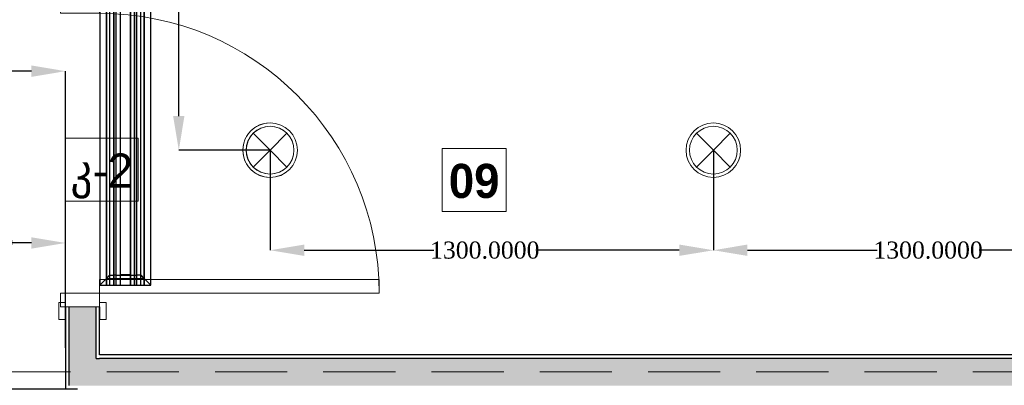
# Model space of a CAD drawing. Header units: millimetres. Extents: x 0 to 88385, y 0 to 41127.
# Tile 213 of 244: x 81691 to 84579, y 26799 to 27870. Entities that reach past the tile are written whole.
import ezdxf
from ezdxf import colors
from ezdxf.entities.mleader import LeaderData, LeaderLine
from ezdxf.math import Vec2, Vec3

# ---------------------------------------------------------------- set-up
doc = ezdxf.new("R2010")
doc.units = ezdxf.units.MM
doc.header["$MEASUREMENT"] = 0
doc.set_wipeout_variables(frame=1)
doc.linetypes.add('Hidden', pattern=[317.5, 211.666667, -105.833333])
for name, color, linetype in [('- ავარიული განათება', 7, 'Continuous'), ('- განათება', 7, 'Continuous'), ('- მექანიკური ნაწილი', 7, 'Continuous'), ('Edges', 7, 'Continuous'), ('New_Structural - Bearing', 7, 'Continuous'), ('Structural - Bearing', 7, 'Continuous')]:
    doc.layers.add(name, color=color, linetype=linetype)
for name, color, linetype, lineweight in [('New_Annotation - Text_Pen_No__20', 1, 'Continuous', 0), ('New_Archicad Doors_Pen_No__1', 7, 'Continuous', 13), ('New_Structural - Bearing_Pen_No__1', 7, 'Continuous', 13)]:
    doc.layers.add(name, color=color, linetype=linetype, lineweight=lineweight)
for name, color, linetype, lineweight, true_color in [('New_Interior - Lamp_Pen_No__77', 7, 'Continuous', 20, 0xffeb28), ('New_Structural - Bearing_Pen_No__5', 7, 'Continuous', 25, 0x40a5ff), ('New_Structural - Bearing_Pen_No__57', 7, 'Continuous', 25, 0xdcd214), ('Structural - Bearing_Pen_No__81', 7, 'Continuous', 20, 0x6a6a6a)]:
    doc.layers.add(name, color=color, linetype=linetype, lineweight=lineweight, true_color=true_color)
doc.styles.add('CT', font='ARIALN.TTF', dxfattribs={"height": 200})
doc.styles.add('GENERATED_STYLE_2', font='txt')
doc.styles.add('GENERATED_STYLE_3', font='txt')
doc.styles.get("Standard").update_dxf_attribs({"font": 'sylfaen.ttf'})
doc.dimstyles.get("Standard").update_dxf_attribs({"dimtxt": 0.18, "dimasz": 0.18, "dimexe": 0.18, "dimexo": 0.0625, "dimgap": 0.09, "dimtad": 0, "dimtih": 1, "dimtoh": 1, "dimdec": 4, "dimzin": 0, "dimdsep": 46, "dimtxsty": 'Standard', "dimcen": 0.09, "dimadec": 0, "dimazin": 0, "dimtfac": 1, "dimtdec": 4, "dimtofl": 0, "dimtmove": 0, "dimatfit": 3, "dimfxl": 1, "dimtolj": 1, "dimtzin": 0, "dimarcsym": 0})

# ---------------------------------------------------------------- blocks, each defined once
blk = doc.blocks.new('Door_3')
at = {"layer": 'New_Archicad Doors_Pen_No__1', "color": 7, "linetype": 'Continuous', "lineweight": 13}
for p, q in [((370, 0), (370, 820)), ((370, 820), (410, 820)), ((410, 820), (410, 0)), ((-487, 0), (-487, 19)), ((-487, 19), (-437, 19)), ((-437, 0), (-487, 0)), ((-450, 0), (-487, 0)), ((-450, 0), (-487, 0)), ((-410, 0), (-450, 0)), ((-450, 0), (-450, -115)), ((-450, 0), (-450, -10)), ((-450, 0), (-450, -10)), ((-437, 19), (-437, 0)), ((-410, -115), (-410, 0)), ((410, 0), (370, 0)), ((450, 0), (410, 0)), ((410, 0), (410, -115)), ((437, 19), (487, 19)), ((437, 0), (437, 19)), ((487, 0), (437, 0)), ((450, -115), (450, 0)), ((450, 0), (450, -10)), ((450, 0), (450, -10)), ((450, 0), (487, 0)), ((450, 0), (487, 0)), ((487, 19), (487, 0)), ((-450, -10), (-450, -90)), ((-450, -10), (-450, -90)), ((450, -10), (450, -90)), ((450, -10), (450, -90)), ((-487, -119), (-487, -100)), ((-487, -100), (-437, -100)), ((-450, -100), (-487, -100)), ((-450, -100), (-487, -100)), ((-450, -90), (-450, -100)), ((-450, -90), (-450, -100)), ((-450, -115), (-410, -115)), ((-437, -100), (-437, -119)), ((410, -115), (450, -115)), ((437, -100), (487, -100)), ((437, -119), (437, -100)), ((450, -90), (450, -100)), ((450, -90), (450, -100)), ((450, -100), (487, -100)), ((450, -100), (487, -100)), ((487, -100), (487, -119)), ((-437, -119), (-487, -119)), ((487, -119), (437, -119))]:
    blk.add_line(p, q, dxfattribs=at)
blk.add_arc((410, 0), 820, 90, 180, dxfattribs=at)
blk = doc.blocks.new('Wall_43', base_point=(-2414.8, 32888))
at = {"layer": 'New_Structural - Bearing_Pen_No__57', "linetype": 'Continuous', "lineweight": 25, "true_color": 0xdcd214}
for points in [[(-2404.8, 27029), (-2404.8, 26878), (-2324.8, 26878), (-2324.8, 27029)], [(-2324.8, 26878), (-2404.8, 26798), (-2324.8, 26798)], [(-2404.8, 26878), (-2404.8, 26798), (-2324.8, 26878)]]:
    blk.add_hatch(color=52, dxfattribs=at).paths.add_polyline_path(points)
at = {"layer": 'New_Structural - Bearing_Pen_No__1', "color": 7, "linetype": 'Continuous', "lineweight": 13}
for p, q in [((-2404.8, 27029), (-2414.8, 27029)), ((-2324.8, 27029), (-2404.8, 27029)), ((-2314.8, 27029), (-2324.8, 27029))]:
    blk.add_line(p, q, dxfattribs=at)
at = {"layer": 'New_Structural - Bearing_Pen_No__5', "color": 161, "linetype": 'Continuous', "lineweight": 25, "true_color": 0x40a5ff}
for p, q in [((-2414.8, 27029), (-2414.8, 26992)), ((-2404.8, 27029), (-2404.8, 26878)), ((-2324.8, 26878), (-2324.8, 27029)), ((-2314.8, 27029), (-2314.8, 26992)), ((-2404.8, 26878), (-2404.8, 26798)), ((-2324.8, 26878), (-2314.8, 26878))]:
    blk.add_line(p, q, dxfattribs=at)
at = {"layer": 'New_Structural - Bearing_Pen_No__5', "color": 161, "linetype": 'Continuous', "lineweight": 25, "true_color": 0x40a5ff, "flags": 128}
for points in [[(-2414.8, 27029), (-2414.8, 26788)], [(-2314.8, 26888), (-2314.8, 27029)]]:
    blk.add_lwpolyline(points, dxfattribs=at)
at = {"layer": 'New_Archicad Doors_Pen_No__1', "color": 7, "linetype": 'Continuous', "lineweight": 13, "zscale": 1000, "rotation": 269.9999999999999}
blk.add_blockref('Door_3', (-2314.8, 27479), dxfattribs=at)
blk = doc.blocks.new('Wall_44', base_point=(-2414.8, 26788))
at = {"layer": 'New_Structural - Bearing_Pen_No__57', "linetype": 'Continuous', "lineweight": 25, "true_color": 0xdcd214}
blk.add_hatch(color=52, dxfattribs=at).paths.add_polyline_path([(-2324.8, 26878), (-2324.8, 26798), (816.2, 26798), (816.2, 26838), (1166.2, 26838), (1166.2, 26798), (2694.3, 26798), (2694.3, 26878)])
at = {"layer": 'New_Structural - Bearing_Pen_No__5', "color": 161, "linetype": 'Continuous', "lineweight": 25, "true_color": 0x40a5ff}
for p in [(-2324.8, 26878), (2694.3, 26878)]:
    blk.add_line(p, (-2314.8, 26878), dxfattribs=at)
at = {"layer": 'New_Structural - Bearing_Pen_No__5', "color": 161, "linetype": 'Continuous', "lineweight": 25, "true_color": 0x40a5ff, "flags": 128}
blk.add_lwpolyline([(2694.3, 26888), (-2314.8, 26888)], dxfattribs=at)
blk = doc.blocks.new('Beam_12', base_point=(-47008.8, 26663))
at = {"layer": 'Structural - Bearing_Pen_No__81', "color": 251, "linetype": 'Hidden', "lineweight": 20, "true_color": 0x6a6a6a}
blk.add_line((-4833.8, 26838), (816.2, 26838), dxfattribs=at)
blk = doc.blocks.new('lineardiffplan')
at = {"layer": 'Edges'}
for p, q in [((392.8, 274.9), (392.8, 274.6)), ((393.1, 274.9), (392.8, 274.9)), ((422.8, 244.9), (392.8, 274.9)), ((392.8, 274.6), (392.9, 274.5)), ((392.9, 125.2), (392.9, 274.5)), ((412.4, 255), (392.9, 274.5)), ((393.1, 274.9), (393.2, 274.8)), ((393.2, 274.8), (412.7, 255.3)), ((1462.8, 244.9), (1492.8, 274.9)), ((1472.9, 255.3), (1492.4, 274.8)), ((1473.2, 254.9), (1492.8, 274.5)), ((1492.4, 274.8), (1492.5, 274.9)), ((1492.8, 274.9), (1492.5, 274.9)), ((1492.8, 274.5), (1492.8, 274.9)), ((1492.8, 274.5), (1492.8, 274.5)), ((1492.8, 125.4), (1492.8, 274.5)), ((1492.8, 255.3), (392.9, 255.3)), ((392.9, 254.9), (1492.8, 254.9)), ((392.9, 244.9), (1492.8, 244.9)), ((392.9, 233.2), (1492.8, 233.2)), ((392.9, 233), (1492.8, 233)), ((412.4, 144.7), (412.4, 255)), ((412.8, 254.6), (412.4, 255)), ((412.7, 255.3), (413.1, 254.9)), ((412.8, 145.1), (412.8, 254.6)), ((412.8, 254.6), (422.8, 244.6)), ((413.1, 254.9), (423.1, 244.9)), ((422.8, 244.6), (422.8, 244.9)), ((422.8, 244.9), (423.1, 244.9)), ((422.8, 244.6), (422.8, 244.6)), ((422.8, 244.6), (422.8, 233.2)), ((422.8, 233), (422.8, 233.2)), ((422.8, 226.8), (422.8, 233)), ((423.1, 244.9), (423.1, 244.9)), ((1472.5, 254.9), (1462.5, 244.9)), ((1462.5, 244.9), (1462.5, 244.9)), ((1462.5, 244.9), (1462.8, 244.9)), ((1462.8, 244.9), (1462.9, 244.6)), ((1462.8, 244.5), (1462.9, 244.6)), ((1462.8, 233.2), (1462.8, 244.5)), ((1462.8, 233), (1462.8, 233.2)), ((1462.8, 226.8), (1462.8, 233)), ((1462.9, 244.6), (1472.8, 254.5)), ((1472.9, 255.3), (1472.5, 254.9)), ((1472.8, 254.5), (1473.2, 254.9)), ((1472.8, 254.5), (1472.8, 145.3)), ((1473.2, 144.9), (1473.2, 254.9)), ((392.9, 226.8), (1492.8, 226.8)), ((392.9, 226.5), (1492.8, 226.5)), ((392.9, 214.9), (1492.8, 214.9)), ((1492.8, 214.8), (392.9, 214.8)), ((422.4, 214.9), (422.3, 214.9)), ((422.8, 214.9), (422.4, 214.9)), ((422.8, 226.5), (422.8, 226.8)), ((422.8, 214.9), (422.8, 226.5)), ((422.8, 184.9), (422.8, 214.9)), ((423.2, 214.9), (422.8, 214.9)), ((423.2, 214.8), (422.8, 214.9)), ((423.2, 214.8), (423.2, 214.9)), ((423.2, 214.8), (423.2, 184.9)), ((1462.8, 214.9), (1462.4, 214.9)), ((1462.4, 214.9), (1462.4, 214.8)), ((1462.8, 214.9), (1462.4, 214.8)), ((1462.4, 184.9), (1462.4, 214.8)), ((1462.8, 226.5), (1462.8, 226.8)), ((1462.8, 214.9), (1462.8, 226.5)), ((1462.8, 214.9), (1462.8, 184.9)), ((1462.8, 214.9), (1463.2, 214.9)), ((1463.2, 214.9), (1463.3, 214.9)), ((1492.8, 184.9), (392.9, 184.9)), ((422.4, 184.9), (422.3, 184.9)), ((422.8, 184.9), (422.4, 184.9)), ((422.8, 184.9), (423.2, 184.9)), ((422.8, 173.2), (422.8, 184.9)), ((1462.4, 184.9), (1462.8, 184.9)), ((1462.8, 173.2), (1462.8, 184.9)), ((1463.2, 184.9), (1462.8, 184.9)), ((1463.2, 184.9), (1463.3, 184.9)), ((392.8, 124.9), (422.8, 154.9)), ((392.9, 173.2), (1492.8, 173.2)), ((392.9, 173), (1492.8, 173)), ((392.9, 166.8), (1492.8, 166.8)), ((392.9, 166.5), (1492.8, 166.5)), ((392.9, 154.9), (1492.8, 154.9)), ((1492.8, 144.9), (392.9, 144.9)), ((392.9, 125.2), (412.4, 144.7)), ((392.9, 144.5), (1492.8, 144.5)), ((412.7, 144.5), (393.2, 124.9)), ((412.8, 145.1), (412.4, 144.7)), ((412.7, 144.5), (413.1, 144.9)), ((412.8, 145.1), (422.8, 155.1)), ((423.1, 154.8), (413.1, 144.9)), ((422.8, 173), (422.8, 173.2)), ((422.8, 173), (422.8, 166.8)), ((422.8, 166.5), (422.8, 166.8)), ((422.8, 155.1), (422.8, 166.5)), ((422.8, 154.9), (422.8, 155.1)), ((422.8, 155.1), (422.8, 155.1)), ((423.1, 154.8), (422.8, 154.9)), ((423.1, 154.8), (423.1, 154.9)), ((1462.5, 154.8), (1462.4, 154.9)), ((1462.8, 154.9), (1462.5, 154.8)), ((1462.5, 154.8), (1472.4, 144.9)), ((1462.8, 173), (1462.8, 173.2)), ((1462.8, 166.8), (1462.8, 173)), ((1462.8, 166.5), (1462.8, 166.8)), ((1462.8, 155.3), (1462.8, 166.5)), ((1462.9, 155.2), (1462.8, 155.3)), ((1462.9, 155.2), (1462.8, 154.9)), ((1462.8, 154.9), (1492.8, 124.9)), ((1472.8, 145.3), (1462.9, 155.2)), ((1472.4, 144.9), (1472.8, 144.5)), ((1473.2, 144.9), (1472.8, 145.3)), ((1472.8, 144.5), (1492.4, 124.9)), ((1473.2, 144.9), (1492.8, 125.4)), ((392.9, 125.2), (392.8, 125.1)), ((392.8, 125.1), (392.8, 124.9)), ((392.8, 124.9), (393.1, 124.9)), ((393.2, 124.9), (393.1, 124.9)), ((1492.4, 124.9), (1492.8, 124.9)), ((1492.4, 124.9), (1492.4, 124.9)), ((1492.8, 125.3), (1492.8, 125.4)), ((1492.8, 124.9), (1492.8, 125.3))]:
    blk.add_line(p, q, dxfattribs=at)
blk.add_lwpolyline([(393.2, 274.8), (1492.8, 274.8), (1492.8, 124.9), (393.2, 124.9)], close=True, dxfattribs=at)
blk = doc.blocks.new('Recessed Spot')
at = {"layer": 'New_Interior - Lamp_Pen_No__77', "color": 2, "linetype": 'Continuous', "lineweight": 20, "true_color": 0xffeb28}
for q in [(-49.5, 49.5), (49.5, 49.5), (-49.5, -49.5), (49.5, -49.5)]:
    blk.add_line((0, 0), q, dxfattribs=at)
at = {"layer": 'New_Interior - Lamp_Pen_No__77', "color": 2, "linetype": 'Continuous', "lineweight": 20, "true_color": 0xffeb28, "flags": 128}
blk.add_lwpolyline([(80, 0, 1), (-80, 0, 1)], format="xyb", close=True, dxfattribs=at)
at = {"layer": 'New_Interior - Lamp_Pen_No__77', "color": 2, "linetype": 'Continuous', "lineweight": 20, "true_color": 0xffeb28}
blk.add_circle((0, 0), 70, dxfattribs=at)
blk = doc.blocks.new('_DotSmall')
at = {"color": 0, "linetype": 'ByBlock', "const_width": 0.5}
blk.add_lwpolyline([(-0.0625, 0, 1), (0.0625, 0, 1)], format="xyb", close=True, dxfattribs=at)
blk = doc.blocks.new('*D1064')
at = {"layer": '- განათება', "color": 0, "lineweight": -2, "transparency": 16777216}
for p, q in [((82425.4, 29022.2), (82157.6, 29022.2)), ((82157.8, 28922.2), (82157.8, 28349.6)), ((82157.8, 27588), (82157.8, 28298.4)), ((82425.4, 27488), (82157.6, 27488))]:
    blk.add_line(p, q, dxfattribs=at)
at = {"layer": '- განათება', "color": 0, "transparency": 16777216}
for points in [[(82141.1, 28922.2), (82174.4, 28922.2), (82157.8, 29022.2)], [(82141.1, 27588), (82174.4, 27588), (82157.8, 27488)]]:
    blk.add_solid(points, dxfattribs=at)
at = {"layer": 'Defpoints', "color": 0, "transparency": 16777216}
for p in [(82425.5, 29022.2), (82157.8, 27488), (82425.5, 27488)]:
    blk.add_point(p, dxfattribs=at)
at = {"layer": '- განათება', "color": 0, "transparency": 16777216, "insert": (82157.8, 28324), "char_height": 50, "attachment_point": 5}
blk.add_mtext('\\A1;{\\fSylfaen|b0|i0|c0|p18;1534.2511}', dxfattribs=at)
blk = doc.blocks.new('*D1067')
at = {"layer": '- განათება', "color": 0, "lineweight": -2, "transparency": 16777216}
for p, q in [((82425.5, 27487.9), (82425.5, 27194.6)), ((83725.5, 27487.9), (83725.5, 27194.6)), ((82525.5, 27194.7), (82905.5, 27194.7)), ((83625.5, 27194.7), (83204.7, 27194.7))]:
    blk.add_line(p, q, dxfattribs=at)
at = {"layer": '- განათება', "color": 0, "transparency": 16777216}
for points in [[(82525.5, 27211.4), (82525.5, 27178.1), (82425.5, 27194.7)], [(83625.5, 27211.4), (83625.5, 27178.1), (83725.5, 27194.7)]]:
    blk.add_solid(points, dxfattribs=at)
at = {"layer": 'Defpoints', "color": 0, "transparency": 16777216}
for p in [(82425.5, 27488), (83725.5, 27488), (82425.5, 27194.7)]:
    blk.add_point(p, dxfattribs=at)
at = {"layer": '- განათება', "color": 0, "transparency": 16777216, "insert": (83055.1, 27194.7), "char_height": 50, "attachment_point": 5}
blk.add_mtext('\\A1;{\\fSylfaen|b0|i0|c0|p18;1300.0000}', dxfattribs=at)
blk = doc.blocks.new('*D1069')
at = {"layer": '- განათება', "color": 0, "lineweight": -2, "transparency": 16777216}
for p, q in [((83725.5, 27487.9), (83725.5, 27194.6)), ((85025.5, 27487.9), (85025.5, 27194.6)), ((83825.5, 27194.7), (84205.5, 27194.7)), ((84925.5, 27194.7), (84504.7, 27194.7))]:
    blk.add_line(p, q, dxfattribs=at)
at = {"layer": '- განათება', "color": 0, "transparency": 16777216}
for points in [[(83825.5, 27211.4), (83825.5, 27178.1), (83725.5, 27194.7)], [(84925.5, 27211.4), (84925.5, 27178.1), (85025.5, 27194.7)]]:
    blk.add_solid(points, dxfattribs=at)
at = {"layer": 'Defpoints', "color": 0, "transparency": 16777216}
for p in [(83725.5, 27488), (85025.5, 27488), (83725.5, 27194.7)]:
    blk.add_point(p, dxfattribs=at)
at = {"layer": '- განათება', "color": 0, "transparency": 16777216, "insert": (84355.1, 27194.7), "char_height": 50, "attachment_point": 5}
blk.add_mtext('\\A1;{\\fSylfaen|b0|i0|c0|p18;1300.0000}', dxfattribs=at)
blk = doc.blocks.new('*D1269')
at = {"layer": '- განათება', "color": 0, "lineweight": -2, "transparency": 16777216}
for p, q in [((81185.4, 27408), (81068.6, 27408)), ((81068.8, 27308), (81068.8, 27142.2)), ((81068.8, 26888), (81068.8, 27090.8)), ((81860.9, 26788), (81068.6, 26788))]:
    blk.add_line(p, q, dxfattribs=at)
at = {"layer": '- განათება', "color": 0, "transparency": 16777216}
for points in [[(81052.1, 27308), (81085.4, 27308), (81068.8, 27408)], [(81052.1, 26888), (81085.4, 26888), (81068.8, 26788)]]:
    blk.add_solid(points, dxfattribs=at)
at = {"layer": 'Defpoints', "color": 0, "transparency": 16777216}
for p in [(81068.8, 27408), (81185.5, 27408), (81861, 26788)]:
    blk.add_point(p, dxfattribs=at)
at = {"layer": '- განათება', "color": 0, "transparency": 16777216, "insert": (81068.8, 27116.5), "char_height": 50, "attachment_point": 5}
blk.add_mtext('\\A1;{\\fSylfaen|b0|i0|c0|p18;620.0000}', dxfattribs=at)
blk = doc.blocks.new('*D1270')
at = {"layer": '- განათება', "color": 0, "lineweight": -2, "transparency": 16777216}
for p, q in [((81185.5, 27407.9), (81185.5, 27215.8)), ((81285.5, 27216), (81397.1, 27216)), ((81725.5, 27216), (81664.9, 27216)), ((81825.5, 26908.5), (81825.5, 27216.2))]:
    blk.add_line(p, q, dxfattribs=at)
at = {"layer": '- განათება', "color": 0, "transparency": 16777216}
for points in [[(81285.5, 27232.7), (81285.5, 27199.3), (81185.5, 27216)], [(81725.5, 27232.7), (81725.5, 27199.3), (81825.5, 27216)]]:
    blk.add_solid(points, dxfattribs=at)
at = {"layer": 'Defpoints', "color": 0, "transparency": 16777216}
for p in [(81185.5, 27408), (81185.5, 27216), (81825.5, 26908.5)]:
    blk.add_point(p, dxfattribs=at)
at = {"layer": '- განათება', "color": 0, "transparency": 16777216, "insert": (81531, 27216), "char_height": 50, "attachment_point": 5}
blk.add_mtext('\\A1;{\\fSylfaen|b0|i0|c0|p18;640.0000}', dxfattribs=at)
blk = doc.blocks.new('AVARIULI GANATEBA')
at = {"layer": '- განათება', "color": 3, "linetype": 'Continuous', "lineweight": 20}
for q in [(-49.5, 49.5), (49.5, 49.5), (-49.5, -49.5), (49.5, -49.5)]:
    blk.add_line((0, 0), q, dxfattribs=at)
for major_axis, start_param, end_param in [((56.6, 56.6), 0.785398, 3.926991), ((-49.5, 49.5), 2.356194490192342, 8.639379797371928), ((56.6, 56.6), 3.926991, 7.068583)]:
    blk.add_ellipse((0, 0), major_axis=major_axis, ratio=1, start_param=start_param, end_param=end_param, dxfattribs=at)
blk = doc.blocks.new('*D1396')
at = {"layer": '- ავარიული განათება', "color": 0, "lineweight": -2, "transparency": 16777216}
for p, q in [((80641, 27430.4), (80641, 27719.7)), ((80741, 27719.5), (81172.7, 27719.5)), ((81725.5, 27719.5), (81472.6, 27719.5)), ((81825.5, 26992), (81825.5, 27719.7))]:
    blk.add_line(p, q, dxfattribs=at)
at = {"layer": '- ავარიული განათება', "color": 0, "transparency": 16777216}
for points in [[(80741, 27736.2), (80741, 27702.8), (80641, 27719.5)], [(81725.5, 27736.2), (81725.5, 27702.8), (81825.5, 27719.5)]]:
    blk.add_solid(points, dxfattribs=at)
at = {"layer": 'Defpoints', "color": 0, "transparency": 16777216}
for p in [(80641, 27719.5), (80641, 27430.3), (81825.5, 26992)]:
    blk.add_point(p, dxfattribs=at)
at = {"layer": '- ავარიული განათება', "color": 0, "transparency": 16777216, "insert": (81322.7, 27719.5), "char_height": 50, "attachment_point": 5}
blk.add_mtext('\\A1;{\\fSylfaen|b0|i0|c0|p18;1184.4896}', dxfattribs=at)

msp = doc.modelspace()

# ---------------------------------------------------------------- block references
at = {"layer": '- განათება', "color": 1}
msp.add_blockref('AVARIULI GANATEBA', (82425.48505, 27487.98097), dxfattribs=at)
at = {"layer": '- განათება', "color": 2, "linetype": 'Continuous', "lineweight": 20, "true_color": 0xffeb28, "zscale": 1000}
for p in [(82425.48505, 27487.98097), (83725.48505, 27487.98097)]:
    msp.add_blockref('Recessed Spot', p, dxfattribs=at)
at = {"layer": 'New_Structural - Bearing', "color": 7, "lineweight": 35}
for name, p in [('Wall_43', (81825.48505, 32887.98097)), ('Wall_44', (81825.48505, 26787.98097))]:
    msp.add_blockref(name, p, dxfattribs=at)
at = {"layer": 'Structural - Bearing', "color": 251, "lineweight": 20, "true_color": 0x6a6a6a}
msp.add_blockref('Beam_12', (37231.5059, 26662.98097), dxfattribs=at)

# ---------------------------------------------------------------- dimensions: what is measured, and where the dimension line sits
at = {"layer": '- განათება', "color": 1}
dim = msp.add_linear_dim(base=(83725.48505, 27194.74887), p1=(85025.48505, 27487.98097), p2=(83725.48505, 27487.98097), angle=180, text='{\\fSylfaen|b0|i0|c0|p18;<>}', dimstyle='Standard', override={"dimtxt": 50, "dimasz": 100}, dxfattribs=at)
dim.commit()
dim.dimension.update_dxf_attribs({"geometry": '*D1069', "text_midpoint": (84355.11503, 27194.74887), "dimtype": 160})

# ---------------------------------------------------------------- wipeouts: each hides what was drawn before it
at = {"color": 1, "linetype": 'Continuous', "lineweight": 0, "ltscale": 137049.229642}
msp.add_wipeout([(82929.71374, 27308.00849), (83118.22301, 27308.00849), (83118.22301, 27492.85709), (82929.71374, 27492.85709)], dxfattribs=at).dxf.layer = 'New_Annotation - Text_Pen_No__20'

# ---------------------------------------------------------------- next in the draw order: linework, layer by layer
at = {"layer": 'New_Annotation - Text_Pen_No__20', "color": 1, "linetype": 'Continuous', "lineweight": 0, "flags": 128}
msp.add_lwpolyline([(82929.71374, 27308.00849), (83118.22301, 27308.00849), (83118.22301, 27492.85709), (82929.71374, 27492.85709), (82929.71374, 27308.00849)], close=True, dxfattribs=at)

# ---------------------------------------------------------------- next in the draw order: texts
at = {"layer": 'New_Annotation - Text_Pen_No__20', "color": 1, "linetype": 'Continuous', "lineweight": 0, "insert": (83023.96837, 27447.93589), "char_height": 100, "attachment_point": 2, "style": 'GENERATED_STYLE_3'}
msp.add_mtext('\\A1;{\\pqc;\\fBOG 2018|b1|i0|c0|p0;\\W1.000000;0\\fBOG 2018|b1|i0|c0|p0;\\W1.000000;9}', dxfattribs=at)

# ---------------------------------------------------------------- next in the draw order: dimensions: what is measured, and where the dimension line sits
at = {"layer": '- განათება', "color": 1}
dim = msp.add_linear_dim(base=(82425.48505, 27194.74887), p1=(83725.48505, 27487.98097), p2=(82425.48505, 27487.98097), angle=180, text='{\\fSylfaen|b0|i0|c0|p18;<>}', dimstyle='Standard', override={"dimtxt": 50, "dimasz": 100}, dxfattribs=at)
dim.commit()
dim.dimension.update_dxf_attribs({"geometry": '*D1067', "text_midpoint": (83055.11503, 27194.74887), "dimtype": 160})

# ---------------------------------------------------------------- next in the draw order: wipeouts: each hides what was drawn before it
at = {"color": 1, "linetype": 'Continuous', "lineweight": 0, "ltscale": 137557.497557}
msp.add_wipeout([(81825.48505, 27338.65316), (82038.43052, 27338.65316), (82038.43052, 27523.50252), (81825.48505, 27523.50252)], dxfattribs=at).dxf.layer = 'New_Annotation - Text_Pen_No__20'

# ---------------------------------------------------------------- next in the draw order: linework, layer by layer
at = {"layer": 'New_Annotation - Text_Pen_No__20', "color": 1, "linetype": 'Continuous', "lineweight": 0, "flags": 128}
msp.add_lwpolyline([(81825.48505, 27338.65316), (82038.43052, 27338.65316), (82038.43052, 27523.50252), (81825.48505, 27523.50252), (81825.48505, 27338.65316)], close=True, dxfattribs=at)

# ---------------------------------------------------------------- next in the draw order: block references
at = {"layer": '- მექანიკური ნაწილი', "xscale": -1, "rotation": 270}
msp.add_blockref('lineardiffplan', (81801.13277, 26699.14742), dxfattribs=at)

# ---------------------------------------------------------------- next in the draw order: texts
at = {"layer": 'New_Annotation - Text_Pen_No__20', "color": 1, "linetype": 'Continuous', "lineweight": 0, "insert": (81931.95778, 27478.14495), "char_height": 100, "attachment_point": 2, "style": 'GENERATED_STYLE_2'}
msp.add_mtext('\\A1;{\\pqc;\\fBOG 2018|b0|i0|c0|p0;\\W1.000000;კ-\\fBOG 2018|b0|i0|c0|p0;\\W1.000000;2}', dxfattribs=at)

# ---------------------------------------------------------------- next in the draw order: dimensions: what is measured, and where the dimension line sits
at = {"layer": '- ავარიული განათება', "color": 1}
dim = msp.add_linear_dim(base=(80640.99547, 27719.5), p1=(81825.48505, 26991.97383), p2=(80640.99547, 27430.29026), angle=180, text='{\\fSylfaen|b0|i0|c0|p18;<>}', dimstyle='Standard', override={"dimtxt": 50, "dimasz": 100}, dxfattribs=at)
dim.commit()
dim.dimension.update_dxf_attribs({"geometry": '*D1396', "text_midpoint": (81322.65497, 27719.5), "dimtype": 160})
at = {"layer": '- განათება', "color": 1}
for base, p1, p2, angle, picture, middle in [((82157.75008, 27487.98097), (82425.48505, 29022.2321), (82425.48505, 27487.98097), 270, '*D1064', (82157.75008, 28324)), ((81068.75008, 27407.98097), (81861, 26787.98097), (81185.48505, 27407.98097), 90, '*D1269', (81068.75008, 27116.5)), ((81185.48505, 27216), (81825.48505, 26908.47739), (81185.48505, 27407.98097), 180, '*D1270', (81531, 27216))]:
    dim = msp.add_linear_dim(base=base, p1=p1, p2=p2, angle=angle, text='{\\fSylfaen|b0|i0|c0|p18;<>}', dimstyle='Standard', override={"dimtxt": 50, "dimasz": 100}, dxfattribs=at)
    dim.commit()
    dim.dimension.update_dxf_attribs({"geometry": picture, "text_midpoint": middle, "dimtype": 160})

# ---------------------------------------------------------------- next in the draw order: leaders
at = {"layer": '- მექანიკური ნაწილი', "color": 7}
ml = msp.add_multileader_mtext('Standard', dxfattribs=at)
ml.set_content('{\\fSylfaen|b1|i0|c0|p18;\\C1;DB-HVAC\\C7;  \\fSylfaen|b0|i0|c0|p18;\\C1;QF-28          \\C7;N2XH-3X2.5}', color=7, style='CT')
ml.set_leader_properties()
ml.set_arrow_properties(name='DOTSMALL')
ml.build(insert=Vec2(0, 0))
ml.multileader.update_dxf_attribs({"has_dogleg": 0, "text_left_attachment_type": 6, "text_right_attachment_type": 6, "dogleg_length": 9, "arrow_head_size": 172.53719})
ctx = ml.context
ctx.base_point, ctx.char_height, ctx.arrow_head_size, ctx.landing_gap_size, ctx.plane_origin = Vec3(79395.09857, 28933.03292), 171.3007828, 172.53719, 57.5124, Vec3(65418.30884, 15594.38915)
ctx.left_attachment, ctx.right_attachment, ctx.text_align_type = 6, 6, 1
notes = []
notes.append((ctx, [(0, (1, 1, 0), (81406.3053, 28933.03292), (-1, 0), 9, [(2, [(81937.76577, 23987.40578)], 0, [])])]))
ctx.mtext.insert, ctx.mtext.width, ctx.mtext.defined_height, ctx.mtext.alignment, ctx.mtext.flow_direction = Vec3(80396.20193, 29138.59386), 2531.4263669, 243.98464, 2, 5
for ctx, leaders in notes:
    for number, flags, end, landing, length, lines in leaders:
        leader = LeaderData()
        leader.index, (leader.has_last_leader_line, leader.has_dogleg_vector, leader.attachment_direction) = number, flags
        leader.last_leader_point, leader.dogleg_vector, leader.dogleg_length = Vec3(end), Vec3(landing), length
        for number, points, colour, breaks in lines:
            line = LeaderLine()
            line.index, line.vertices, line.color, line.breaks = number, Vec3.list(points), colors.encode_raw_color(colour), breaks
            leader.lines.append(line)
        ctx.leaders.append(leader)

doc.saveas('drawing.dxf')
